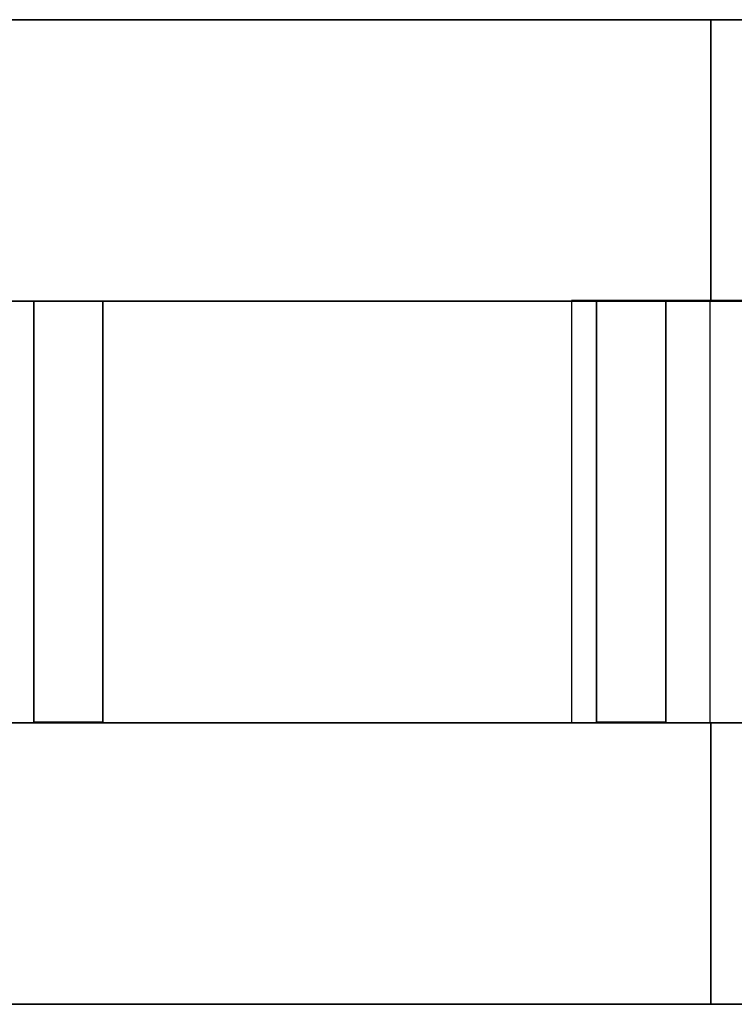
# Model space of a CAD drawing. Header units: millimetres. Extents: x -35 to 33166, y -35 to 31591.
# Tile 92 of 100: x 12205 to 12463, y 1653 to 2009. Entities that reach past the tile are written whole.
import ezdxf

# ---------------------------------------------------------------- set-up
doc = ezdxf.new("R2010")
doc.units = ezdxf.units.MM
doc.header["$LTSCALE"] = 25.4
doc.layers.get('0').update_dxf_attribs({"true_color": 0xffffff})
for name, color, linetype, true_color in [('end caps & lintels', 7, 'Continuous', 0xffa500), ('ICF - L1', 7, 'Continuous', 0xb4b464), ('ICF - L2', 7, 'Continuous', 0x64ff64)]:
    doc.layers.add(name, color=color, linetype=linetype, true_color=true_color)

# ---------------------------------------------------------------- blocks, each defined once
blk = doc.blocks.new('GF-WG17_LeftCap_6in_#1')
for p, q in [((0, 152.4), (0, 0)), ((50, 152.4), (0, 152.4)), ((50, 152.4, 457.2), (0, 152.4, 457.2)), ((0, 152.4, 457.2), (0, 0, 457.2)), ((0, 152.4), (0, 152.4, 457.2)), ((50, 0), (50, 152.4)), ((50, 0, 457.2), (50, 152.4, 457.2)), ((50, 152.4), (50, 152.4, 457.2)), ((0, 0), (50, 0)), ((0, 0, 457.2), (50, 0, 457.2)), ((0, 0), (0, 0, 457.2)), ((50, 0), (50, 0, 457.2))]:
    blk.add_line(p, q)
blk = doc.blocks.new('GF-WG17_LeftCap_6in_#2')
for p, q in [((0, 152.4), (0, 0)), ((50, 152.4), (0, 152.4)), ((50, 152.4, 457.2), (0, 152.4, 457.2)), ((0, 152.4, 457.2), (0, 0, 457.2)), ((0, 152.4), (0, 152.4, 457.2)), ((50, 0), (50, 152.4)), ((50, 0, 457.2), (50, 152.4, 457.2)), ((50, 152.4), (50, 152.4, 457.2)), ((0, 0), (50, 0)), ((0, 0, 457.2), (50, 0, 457.2)), ((0, 0), (0, 0, 457.2)), ((50, 0), (50, 0, 457.2))]:
    blk.add_line(p, q)
blk = doc.blocks.new('GF-WG17_LeftCap_6in_#3')
for p, q in [((0, 152.4), (0, 0)), ((50, 152.4), (0, 152.4)), ((50, 152.4, 457.2), (0, 152.4, 457.2)), ((0, 152.4, 457.2), (0, 0, 457.2)), ((0, 152.4), (0, 152.4, 457.2)), ((50, 0), (50, 152.4)), ((50, 0, 457.2), (50, 152.4, 457.2)), ((50, 152.4), (50, 152.4, 457.2)), ((0, 0), (50, 0)), ((0, 0, 457.2), (50, 0, 457.2)), ((0, 0), (0, 0, 457.2)), ((50, 0), (50, 0, 457.2))]:
    blk.add_line(p, q)
blk = doc.blocks.new('GF-WG17_LeftCap_6in_#4')
for p, q in [((0, 152.4), (0, 0)), ((50, 152.4), (0, 152.4)), ((50, 152.4, 457.2), (0, 152.4, 457.2)), ((0, 152.4, 457.2), (0, 0, 457.2)), ((0, 152.4), (0, 152.4, 457.2)), ((50, 0), (50, 152.4)), ((50, 0, 457.2), (50, 152.4, 457.2)), ((50, 152.4), (50, 152.4, 457.2)), ((0, 0), (50, 0)), ((0, 0, 457.2), (50, 0, 457.2)), ((0, 0), (0, 0, 457.2)), ((50, 0), (50, 0, 457.2))]:
    blk.add_line(p, q)
blk = doc.blocks.new('GF-WG17_LeftCap_6in_#5')
for p, q in [((0, 152.4), (0, 0)), ((50, 152.4), (0, 152.4)), ((50, 152.4, 271.2), (0, 152.4, 271.2)), ((0, 152.4, 271.2), (0, 0, 271.2)), ((0, 152.4), (0, 152.4, 271.2)), ((50, 0), (50, 152.4)), ((50, 0, 271.2), (50, 152.4, 271.2)), ((50, 152.4), (50, 152.4, 271.2)), ((0, 0), (50, 0)), ((0, 0, 271.2), (50, 0, 271.2)), ((0, 0), (0, 0, 271.2)), ((50, 0), (50, 0, 271.2))]:
    blk.add_line(p, q)
blk = doc.blocks.new('GF-WG17_HeadLintel_6in_#1')
for p, q in [((0, 152.4), (0, 0)), ((785, 152.4), (0, 152.4)), ((785, 152.4, 63), (0, 152.4, 63)), ((0, 152.4, 63), (0, 0, 63)), ((0, 152.4), (0, 152.4, 63)), ((0, 0), (785, 0)), ((0, 0, 63), (785, 0, 63)), ((0, 0), (0, 0, 63))]:
    blk.add_line(p, q)
blk = doc.blocks.new('GF-WG17_SillLintel_6in_#1')
for p, q in [((0, 152.4), (0, 0)), ((785, 152.4), (0, 152.4)), ((785, 152.4, 63), (0, 152.4, 63)), ((0, 152.4, 63), (0, 0, 63)), ((0, 152.4), (0, 152.4, 63)), ((0, 0), (785, 0)), ((0, 0, 63), (785, 0, 63)), ((0, 0), (0, 0, 63))]:
    blk.add_line(p, q)
blk = doc.blocks.new('FF-WF19_LeftCap_6in_#1')
for p, q in [((0, 152.4), (0, 0)), ((50, 152.4), (0, 152.4)), ((50, 152.4, 457.2), (0, 152.4, 457.2)), ((0, 152.4, 457.2), (0, 0, 457.2)), ((0, 152.4), (0, 152.4, 457.2)), ((50, 0), (50, 152.4)), ((50, 0, 457.2), (50, 152.4, 457.2)), ((50, 152.4), (50, 152.4, 457.2)), ((0, 0), (50, 0)), ((0, 0, 457.2), (50, 0, 457.2)), ((0, 0), (0, 0, 457.2)), ((50, 0), (50, 0, 457.2))]:
    blk.add_line(p, q)
blk = doc.blocks.new('FF-WF19_LeftCap_6in_#2')
for p, q in [((0, 152.4), (0, 0)), ((50, 152.4), (0, 152.4)), ((50, 152.4, 457.2), (0, 152.4, 457.2)), ((0, 152.4, 457.2), (0, 0, 457.2)), ((0, 152.4), (0, 152.4, 457.2)), ((50, 0), (50, 152.4)), ((50, 0, 457.2), (50, 152.4, 457.2)), ((50, 152.4), (50, 152.4, 457.2)), ((0, 0), (50, 0)), ((0, 0, 457.2), (50, 0, 457.2)), ((0, 0), (0, 0, 457.2)), ((50, 0), (50, 0, 457.2))]:
    blk.add_line(p, q)
blk = doc.blocks.new('FF-WF19_LeftCap_6in_#3')
for p, q in [((0, 152.4), (0, 0)), ((50, 152.4), (0, 152.4)), ((50, 152.4, 360.6), (0, 152.4, 360.6)), ((0, 152.4, 360.6), (0, 0, 360.6)), ((0, 152.4), (0, 152.4, 360.6)), ((50, 0), (50, 152.4)), ((50, 0, 360.6), (50, 152.4, 360.6)), ((50, 152.4), (50, 152.4, 360.6)), ((0, 0), (50, 0)), ((0, 0, 360.6), (50, 0, 360.6)), ((0, 0), (0, 0, 360.6)), ((50, 0), (50, 0, 360.6))]:
    blk.add_line(p, q)
blk = doc.blocks.new('FF-WF19_HeadLintel_6in_#1')
for p, q in [((0, 152.4), (0, 0)), ((785, 152.4), (0, 152.4)), ((785, 152.4, 63), (0, 152.4, 63)), ((0, 152.4, 63), (0, 0, 63)), ((0, 152.4), (0, 152.4, 63)), ((0, 0), (785, 0)), ((0, 0, 63), (785, 0, 63)), ((0, 0), (0, 0, 63))]:
    blk.add_line(p, q)
blk = doc.blocks.new('FF-WF19_SillLintel_6in_#1')
for p, q in [((0, 152.4), (0, 0)), ((785, 152.4), (0, 152.4)), ((785, 152.4, 63), (0, 152.4, 63)), ((0, 152.4, 63), (0, 0, 63)), ((0, 152.4), (0, 152.4, 63)), ((0, 0), (785, 0)), ((0, 0, 63), (785, 0, 63)), ((0, 0), (0, 0, 63))]:
    blk.add_line(p, q)
blk = doc.blocks.new('6XR35_90_C_Web')
for p, q in [((-76.07, -46.84, -12.5), (-76.07, 46.84, -12.5)), ((-76.07, 46.84, -12.5), (76.07, 46.84, -12.5)), ((76.07, 46.84, 12.5), (-76.07, 46.84, 12.5)), ((-76.07, 46.84, 12.5), (-76.07, -46.84, 12.5)), ((-76.07, 46.84, -12.5), (-76.07, 46.84, 12.5)), ((76.07, 46.84, -12.5), (76.07, -46.84, -12.5)), ((76.07, -46.84, 12.5), (76.07, 46.84, 12.5)), ((76.07, 46.84, 12.5), (76.07, 46.84, -12.5)), ((76.07, -46.84, -12.5), (-76.07, -46.84, -12.5)), ((-76.07, -46.84, 12.5), (76.07, -46.84, 12.5)), ((-76.07, -46.84, 12.5), (-76.07, -46.84, -12.5)), ((76.07, -46.84, -12.5), (76.07, -46.84, 12.5))]:
    blk.add_line(p, q)
blk = doc.blocks.new('Group428#1')
for p, q in [((-254, -254, 457.2), (-1092.2, -254, 457.2)), ((-254, -254), (-1092.2, -254)), ((-1092.2, -355.6, 457.2), (-355.6, -355.6, 457.2)), ((-1092.2, -355.6), (-355.6, -355.6))]:
    blk.add_line(p, q)
blk = doc.blocks.new('Group429#1')
for p, q in [((-1092.2, 0, 457.2), (0, 0, 457.2)), ((0, 0), (-1092.2, 0)), ((-227.79, -101.6, 457.2), (-1092.2, -101.6, 457.2)), ((-1092.2, -101.6), (-227.79, -101.6))]:
    blk.add_line(p, q)
blk = doc.blocks.new('6XR35_90_C')
for name in ['Group429#1', 'Group428#1']:
    blk.add_blockref(name, (0, 0))
at = {"extrusion": (1, -1.02405e-15, -1.15708e-14)}
for p in [(-177.67, 97.84, -990.6), (-177.67, 97.84, -787.4)]:
    blk.add_blockref('6XR35_90_C_Web', p, dxfattribs=at)
at = {"extrusion": (1, -1.02405e-15, 1.15708e-14)}
for p in [(-177.67, 358.96, -990.6), (-177.67, 358.96, -787.4)]:
    blk.add_blockref('6XR35_90_C_Web', p, dxfattribs=at)
blk = doc.blocks.new('Group8491')
for p, q in [((-1019.34, -355.6, 457.2), (-1019.34, -254, 457.2)), ((-1019.34, -254, 457.2), (-1019.34, -254, 0)), ((-1019.34, -254, 0), (-1019.34, -355.6, 0)), ((-1019.34, -254, 457.2), (-254, -254, 457.2)), ((-1019.34, -254, 0), (-254, -254, 0)), ((-1019.34, -355.6, 0), (-1019.34, -355.6, 457.2)), ((-1019.34, -355.6, 457.2), (-355.6, -355.6, 457.2)), ((-1019.34, -355.6, 0), (-355.6, -355.6, 0))]:
    blk.add_line(p, q)
blk = doc.blocks.new('Group8492')
for p, q in [((-1019.34, 0, 0), (-1019.34, -101.6, 0)), ((-1019.34, -101.6, 457.2), (-1019.34, 0, 457.2)), ((-1019.34, 0, 457.2), (-1019.34, 0, 0)), ((-1019.34, 0, 0), (0, 0, 0)), ((-1019.34, 0, 457.2), (0, 0, 457.2)), ((-1019.34, -101.6, 0), (-1019.34, -101.6, 457.2)), ((-1019.34, -101.6, 0), (-227.79, -101.6, 0)), ((-1019.34, -101.6, 457.2), (-227.79, -101.6, 457.2))]:
    blk.add_line(p, q)
blk = doc.blocks.new('6XR35_90_C_MSG#96')
for name in ['Group8492', 'Group8491']:
    blk.add_blockref(name, (0, 0))
at = {"extrusion": (1, -1.02405e-15, -1.15708e-14)}
blk.add_blockref('6XR35_90_C_Web', (-177.67, 97.84, -787.4), dxfattribs=at)
at = {"extrusion": (1, -1.02405e-15, 1.15708e-14)}
blk.add_blockref('6XR35_90_C_Web', (-177.67, 358.96, -787.4), dxfattribs=at)
blk = doc.blocks.new('Group#1503')
for p, q in [((-1019.34, -355.6, 457.2), (-1019.34, -254, 457.2)), ((-1019.34, -254, 457.2), (-1019.34, -254, 0)), ((-1019.34, -254, 0), (-1019.34, -355.6, 0)), ((-1019.34, -254, 457.2), (-254, -254, 457.2)), ((-1019.34, -254, 0), (-254, -254, 0)), ((-1019.34, -355.6, 0), (-1019.34, -355.6, 457.2)), ((-1019.34, -355.6, 457.2), (-355.6, -355.6, 457.2)), ((-1019.34, -355.6, 0), (-355.6, -355.6, 0))]:
    blk.add_line(p, q)
blk = doc.blocks.new('Group#1504')
for p, q in [((-1019.34, -101.6, 457.2), (-1019.34, 0, 457.2)), ((-1019.34, 0, 457.2), (-1019.34, 0, 0)), ((-1019.34, 0, 0), (-1019.34, -101.6, 0)), ((-1019.34, 0, 0), (0, 0, 0)), ((-1019.34, 0, 457.2), (0, 0, 457.2)), ((-1019.34, -101.6, 0), (-1019.34, -101.6, 457.2)), ((-1019.34, -101.6, 0), (-227.79, -101.6, 0)), ((-1019.34, -101.6, 457.2), (-227.79, -101.6, 457.2))]:
    blk.add_line(p, q)
blk = doc.blocks.new('6XR35_90_C_MSG#167')
for name in ['Group#1504', 'Group#1503']:
    blk.add_blockref(name, (0, 0))
at = {"extrusion": (1, -1.02405e-15, -1.15708e-14)}
blk.add_blockref('6XR35_90_C_Web', (-177.67, 97.84, -787.4), dxfattribs=at)
at = {"extrusion": (1, -1.02405e-15, 1.15708e-14)}
blk.add_blockref('6XR35_90_C_Web', (-177.67, 358.96, -787.4), dxfattribs=at)
blk = doc.blocks.new('Group#3556')
for p, q in [((-1092.2, -254, 181.8), (-1019.34, -254, 181.8)), ((-1092.2, -254, 457.2), (-254, -254, 457.2)), ((-1019.34, -355.6, 181.8), (-1019.34, -254, 181.8)), ((-1019.34, -254, 181.8), (-1019.34, -254, 0)), ((-1019.34, -254, 0), (-1019.34, -355.6, 0)), ((-1019.34, -254, 0), (-254, -254, 0)), ((-1019.34, -355.6, 181.8), (-1092.2, -355.6, 181.8)), ((-355.6, -355.6, 457.2), (-1092.2, -355.6, 457.2)), ((-1019.34, -355.6, 0), (-1019.34, -355.6, 181.8)), ((-1019.34, -355.6, 0), (-355.6, -355.6, 0))]:
    blk.add_line(p, q)
blk = doc.blocks.new('Group#3557')
for p, q in [((-1092.2, 0, 181.8), (-1019.34, 0, 181.8)), ((-1092.2, 0, 457.2), (0, 0, 457.2)), ((-1019.34, -101.6, 181.8), (-1019.34, 0, 181.8)), ((-1019.34, 0, 181.8), (-1019.34, 0, 0)), ((-1019.34, 0, 0), (-1019.34, -101.6, 0)), ((-1019.34, 0, 0), (0, 0, 0)), ((-1019.34, -101.6, 181.8), (-1092.2, -101.6, 181.8)), ((-227.79, -101.6, 457.2), (-1092.2, -101.6, 457.2)), ((-1019.34, -101.6, 0), (-1019.34, -101.6, 181.8)), ((-1019.34, -101.6, 0), (-227.79, -101.6, 0))]:
    blk.add_line(p, q)
blk = doc.blocks.new('6XR35_90_C_MSG#236')
for name in ['Group#3557', 'Group#3556']:
    blk.add_blockref(name, (0, 0))
at = {"extrusion": (1, -1.02405e-15, 1.15708e-14)}
for p in [(-177.67, 358.96, -990.6), (-177.67, 358.96, -787.4)]:
    blk.add_blockref('6XR35_90_C_Web', p, dxfattribs=at)
at = {"extrusion": (1, -1.02405e-15, -1.15708e-14)}
blk.add_blockref('6XR35_90_C_Web', (-177.67, 97.84, -787.4), dxfattribs=at)
blk = doc.blocks.new('Group4473')
for p, q in [((-101.6, 681.975, 457.2), (-101.6, 0, 457.2)), ((-101.6, 681.975), (-101.6, 0)), ((0, 0), (0, 681.975)), ((0, 681.975, 457.2), (0, 0, 457.2))]:
    blk.add_line(p, q)
blk = doc.blocks.new('Group4474')
for p, q in [((-355.6, 0, 457.2), (-355.6, 681.975, 457.2)), ((-355.6, 681.975), (-355.6, 0)), ((-254, 0, 457.2), (-254, 681.975, 457.2)), ((-254, 0), (-254, 681.975))]:
    blk.add_line(p, q)
blk = doc.blocks.new('Group4477')
for p, q in [((-101.6, 317.3, 51), (-253.75, 317.3, 51)), ((-253.75, 317.3, 51), (-253.75, 317.3, 144.68)), ((-253.75, 317.3, 144.68), (-101.6, 317.3, 144.68)), ((-253.75, 292.3, 51), (-253.75, 317.3, 51)), ((-253.75, 317.3, 144.68), (-253.75, 292.3, 144.68)), ((-101.6, 317.3, 144.68), (-101.6, 317.3, 51)), ((-101.6, 317.3, 51), (-101.6, 292.3, 51)), ((-101.6, 292.3, 144.68), (-101.6, 317.3, 144.68)), ((-101.6, 292.3, 144.68), (-253.75, 292.3, 144.68)), ((-253.75, 292.3, 144.68), (-253.75, 292.3, 51)), ((-253.75, 292.3, 51), (-101.6, 292.3, 51)), ((-101.6, 292.3, 51), (-101.6, 292.3, 144.68))]:
    blk.add_line(p, q)
blk = doc.blocks.new('Group4478')
for p, q in [((-101.6, 317.3, 312.12), (-253.75, 317.3, 312.12)), ((-253.75, 317.3, 312.12), (-253.75, 317.3, 405.8)), ((-253.75, 317.3, 405.8), (-101.6, 317.3, 405.8)), ((-253.75, 292.3, 312.12), (-253.75, 317.3, 312.12)), ((-253.75, 317.3, 405.8), (-253.75, 292.3, 405.8)), ((-101.6, 317.3, 405.8), (-101.6, 317.3, 312.12)), ((-101.6, 317.3, 312.12), (-101.6, 292.3, 312.12)), ((-101.6, 292.3, 405.8), (-101.6, 317.3, 405.8)), ((-101.6, 292.3, 405.8), (-253.75, 292.3, 405.8)), ((-253.75, 292.3, 405.8), (-253.75, 292.3, 312.12)), ((-253.75, 292.3, 312.12), (-101.6, 292.3, 312.12)), ((-101.6, 292.3, 312.12), (-101.6, 292.3, 405.8))]:
    blk.add_line(p, q)
blk = doc.blocks.new('Group4479')
for p, q in [((-101.6, 114.1, 51), (-253.75, 114.1, 51)), ((-253.75, 114.1, 51), (-253.75, 114.1, 144.68)), ((-253.75, 114.1, 144.68), (-101.6, 114.1, 144.68)), ((-253.75, 89.1, 51), (-253.75, 114.1, 51)), ((-253.75, 114.1, 144.68), (-253.75, 89.1, 144.68)), ((-101.6, 114.1, 144.68), (-101.6, 114.1, 51)), ((-101.6, 114.1, 51), (-101.6, 89.1, 51)), ((-101.6, 89.1, 144.68), (-101.6, 114.1, 144.68)), ((-101.6, 89.1, 144.68), (-253.75, 89.1, 144.68)), ((-253.75, 89.1, 144.68), (-253.75, 89.1, 51)), ((-253.75, 89.1, 51), (-101.6, 89.1, 51)), ((-101.6, 89.1, 51), (-101.6, 89.1, 144.68))]:
    blk.add_line(p, q)
blk = doc.blocks.new('Group4480')
for p, q in [((-101.6, 114.1, 312.12), (-253.75, 114.1, 312.12)), ((-253.75, 114.1, 312.12), (-253.75, 114.1, 405.8)), ((-253.75, 114.1, 405.8), (-101.6, 114.1, 405.8)), ((-253.75, 89.1, 312.12), (-253.75, 114.1, 312.12)), ((-253.75, 114.1, 405.8), (-253.75, 89.1, 405.8)), ((-101.6, 114.1, 405.8), (-101.6, 114.1, 312.12)), ((-101.6, 114.1, 312.12), (-101.6, 89.1, 312.12)), ((-101.6, 89.1, 405.8), (-101.6, 114.1, 405.8)), ((-101.6, 89.1, 405.8), (-253.75, 89.1, 405.8)), ((-253.75, 89.1, 405.8), (-253.75, 89.1, 312.12)), ((-253.75, 89.1, 312.12), (-101.6, 89.1, 312.12)), ((-101.6, 89.1, 312.12), (-101.6, 89.1, 405.8))]:
    blk.add_line(p, q)
blk = doc.blocks.new('6XR35_96_S_CUT_26_875')
for name in ['Group4474', 'Group4473', 'Group4477', 'Group4478', 'Group4479', 'Group4480']:
    blk.add_blockref(name, (0, 0))
blk = doc.blocks.new('Group8266')
for p, q in [((-101.6, 681.98, 367.8), (-101.6, 333.54, 367.8)), ((-101.6, 681.98, 0), (-101.6, 0, 0)), ((0, 333.54, 367.8), (0, 681.98, 367.8)), ((0, 0, 0), (0, 681.98, 0)), ((-101.6, 333.54, 457.2), (0, 333.54, 457.2)), ((0, 333.54, 367.8), (-101.6, 333.54, 367.8)), ((-101.6, 333.54, 367.8), (-101.6, 333.54, 457.2)), ((-101.6, 0, 457.2), (-101.6, 333.54, 457.2)), ((0, 333.54, 457.2), (0, 333.54, 367.8)), ((0, 0, 457.2), (0, 333.54, 457.2))]:
    blk.add_line(p, q)
blk = doc.blocks.new('Group8267')
for p, q in [((-355.6, 681.98, 367.8), (-355.6, 333.54, 367.8)), ((-355.6, 681.98, 0), (-355.6, 0, 0)), ((-254, 333.54, 367.8), (-254, 681.98, 367.8)), ((-254, 0, 0), (-254, 681.98, 0)), ((-355.6, 333.54, 457.2), (-254, 333.54, 457.2)), ((-254, 333.54, 367.8), (-355.6, 333.54, 367.8)), ((-355.6, 333.54, 367.8), (-355.6, 333.54, 457.2)), ((-355.6, 0, 457.2), (-355.6, 333.54, 457.2)), ((-254, 333.54, 457.2), (-254, 333.54, 367.8)), ((-254, 0, 457.2), (-254, 333.54, 457.2))]:
    blk.add_line(p, q)
blk = doc.blocks.new('Group8269')
for p, q in [((-101.6, 317.3, 51), (-253.75, 317.3, 51)), ((-253.75, 317.3, 51), (-253.75, 317.3, 144.68)), ((-253.75, 317.3, 144.68), (-101.6, 317.3, 144.68)), ((-253.75, 292.3, 51), (-253.75, 317.3, 51)), ((-253.75, 317.3, 144.68), (-253.75, 292.3, 144.68)), ((-101.6, 317.3, 144.68), (-101.6, 317.3, 51)), ((-101.6, 317.3, 51), (-101.6, 292.3, 51)), ((-101.6, 292.3, 144.68), (-101.6, 317.3, 144.68)), ((-101.6, 292.3, 144.68), (-253.75, 292.3, 144.68)), ((-253.75, 292.3, 144.68), (-253.75, 292.3, 51)), ((-253.75, 292.3, 51), (-101.6, 292.3, 51)), ((-101.6, 292.3, 51), (-101.6, 292.3, 144.68))]:
    blk.add_line(p, q)
blk = doc.blocks.new('Group8271')
for p, q in [((-101.6, 114.1, 51), (-253.75, 114.1, 51)), ((-253.75, 114.1, 51), (-253.75, 114.1, 144.68)), ((-253.75, 114.1, 144.68), (-101.6, 114.1, 144.68)), ((-253.75, 89.1, 51), (-253.75, 114.1, 51)), ((-253.75, 114.1, 144.68), (-253.75, 89.1, 144.68)), ((-101.6, 114.1, 144.68), (-101.6, 114.1, 51)), ((-101.6, 114.1, 51), (-101.6, 89.1, 51)), ((-101.6, 89.1, 144.68), (-101.6, 114.1, 144.68)), ((-101.6, 89.1, 144.68), (-253.75, 89.1, 144.68)), ((-253.75, 89.1, 144.68), (-253.75, 89.1, 51)), ((-253.75, 89.1, 51), (-101.6, 89.1, 51)), ((-101.6, 89.1, 51), (-101.6, 89.1, 144.68))]:
    blk.add_line(p, q)
blk = doc.blocks.new('Group8272')
for p, q in [((-101.6, 114.1, 312.12), (-253.75, 114.1, 312.12)), ((-253.75, 114.1, 312.12), (-253.75, 114.1, 405.8)), ((-253.75, 114.1, 405.8), (-101.6, 114.1, 405.8)), ((-253.75, 89.1, 312.12), (-253.75, 114.1, 312.12)), ((-253.75, 114.1, 405.8), (-253.75, 89.1, 405.8)), ((-101.6, 114.1, 405.8), (-101.6, 114.1, 312.12)), ((-101.6, 114.1, 312.12), (-101.6, 89.1, 312.12)), ((-101.6, 89.1, 405.8), (-101.6, 114.1, 405.8)), ((-101.6, 89.1, 405.8), (-253.75, 89.1, 405.8)), ((-253.75, 89.1, 405.8), (-253.75, 89.1, 312.12)), ((-253.75, 89.1, 312.12), (-101.6, 89.1, 312.12)), ((-101.6, 89.1, 312.12), (-101.6, 89.1, 405.8))]:
    blk.add_line(p, q)
blk = doc.blocks.new('6XR35_96_S_CUT_26_875_MSG')
for name in ['Group8267', 'Group8266', 'Group8269', 'Group8271', 'Group8272']:
    blk.add_blockref(name, (0, 0))
blk = doc.blocks.new('Group8749')
for p, q in [((-101.6, 333.54, 0), (-101.6, 333.54, 457.2)), ((-101.6, 333.54, 457.2), (0, 333.54, 457.2)), ((0, 333.54, 0), (-101.6, 333.54, 0)), ((-101.6, 0, 0), (-101.6, 333.54, 0)), ((-101.6, 0, 457.2), (-101.6, 333.54, 457.2)), ((0, 333.54, 457.2), (0, 333.54, 0)), ((0, 0, 0), (0, 333.54, 0)), ((0, 0, 457.2), (0, 333.54, 457.2)), ((-101.6, 0, 0), (0, 0, 0)), ((0, 0, 457.2), (-101.6, 0, 457.2)), ((-101.6, 0, 457.2), (-101.6, 0, 0)), ((0, 0, 457.2), (0, 0, 0))]:
    blk.add_line(p, q)
blk = doc.blocks.new('Group8750')
for p, q in [((-355.6, 333.54, 0), (-355.6, 333.54, 457.2)), ((-355.6, 333.54, 457.2), (-254, 333.54, 457.2)), ((-254, 333.54, 0), (-355.6, 333.54, 0)), ((-355.6, 0, 0), (-355.6, 333.54, 0)), ((-355.6, 0, 457.2), (-355.6, 333.54, 457.2)), ((-254, 333.54, 457.2), (-254, 333.54, 0)), ((-254, 0, 0), (-254, 333.54, 0)), ((-254, 0, 457.2), (-254, 333.54, 457.2)), ((-355.6, 0, 0), (-254, 0, 0)), ((-254, 0, 457.2), (-355.6, 0, 457.2)), ((-355.6, 0, 457.2), (-355.6, 0, 0)), ((-254, 0, 457.2), (-254, 0, 0))]:
    blk.add_line(p, q)
blk = doc.blocks.new('Group8753')
for p, q in [((-101.6, 114.1, 51), (-253.75, 114.1, 51)), ((-253.75, 114.1, 51), (-253.75, 114.1, 144.68)), ((-253.75, 114.1, 144.68), (-101.6, 114.1, 144.68)), ((-253.75, 89.1, 51), (-253.75, 114.1, 51)), ((-253.75, 114.1, 144.68), (-253.75, 89.1, 144.68)), ((-101.6, 114.1, 144.68), (-101.6, 114.1, 51)), ((-101.6, 114.1, 51), (-101.6, 89.1, 51)), ((-101.6, 89.1, 144.68), (-101.6, 114.1, 144.68)), ((-101.6, 89.1, 144.68), (-253.75, 89.1, 144.68)), ((-253.75, 89.1, 144.68), (-253.75, 89.1, 51)), ((-253.75, 89.1, 51), (-101.6, 89.1, 51)), ((-101.6, 89.1, 51), (-101.6, 89.1, 144.68))]:
    blk.add_line(p, q)
blk = doc.blocks.new('Group8754')
for p, q in [((-101.6, 114.1, 312.12), (-253.75, 114.1, 312.12)), ((-253.75, 114.1, 312.12), (-253.75, 114.1, 405.8)), ((-253.75, 114.1, 405.8), (-101.6, 114.1, 405.8)), ((-253.75, 89.1, 312.12), (-253.75, 114.1, 312.12)), ((-253.75, 114.1, 405.8), (-253.75, 89.1, 405.8)), ((-101.6, 114.1, 405.8), (-101.6, 114.1, 312.12)), ((-101.6, 114.1, 312.12), (-101.6, 89.1, 312.12)), ((-101.6, 89.1, 405.8), (-101.6, 114.1, 405.8)), ((-101.6, 89.1, 405.8), (-253.75, 89.1, 405.8)), ((-253.75, 89.1, 405.8), (-253.75, 89.1, 312.12)), ((-253.75, 89.1, 312.12), (-101.6, 89.1, 312.12)), ((-101.6, 89.1, 312.12), (-101.6, 89.1, 405.8))]:
    blk.add_line(p, q)
blk = doc.blocks.new('6XR35_96_S_CUT_26_875_MSG#2')
for name in ['Group8750', 'Group8749', 'Group8753', 'Group8754']:
    blk.add_blockref(name, (0, 0))
blk = doc.blocks.new('Group9387')
for p, q in [((-101.6, 333.54, 0), (-101.6, 333.54, 457.2)), ((-101.6, 333.54, 457.2), (0, 333.54, 457.2)), ((0, 333.54, 0), (-101.6, 333.54, 0)), ((-101.6, 0, 0), (-101.6, 333.54, 0)), ((-101.6, 0, 457.2), (-101.6, 333.54, 457.2)), ((0, 333.54, 457.2), (0, 333.54, 0)), ((0, 0, 0), (0, 333.54, 0)), ((0, 0, 457.2), (0, 333.54, 457.2)), ((-101.6, 0, 0), (0, 0, 0)), ((0, 0, 457.2), (-101.6, 0, 457.2)), ((-101.6, 0, 457.2), (-101.6, 0, 0)), ((0, 0, 457.2), (0, 0, 0))]:
    blk.add_line(p, q)
blk = doc.blocks.new('Group#3451')
for p, q in [((-355.6, 333.54, 0), (-355.6, 333.54, 457.2)), ((-355.6, 333.54, 457.2), (-254, 333.54, 457.2)), ((-254, 333.54, 0), (-355.6, 333.54, 0)), ((-355.6, 0, 0), (-355.6, 333.54, 0)), ((-355.6, 0, 457.2), (-355.6, 333.54, 457.2)), ((-254, 333.54, 457.2), (-254, 333.54, 0)), ((-254, 0, 0), (-254, 333.54, 0)), ((-254, 0, 457.2), (-254, 333.54, 457.2)), ((-355.6, 0, 0), (-254, 0, 0)), ((-254, 0, 457.2), (-355.6, 0, 457.2)), ((-355.6, 0, 457.2), (-355.6, 0, 0)), ((-254, 0, 457.2), (-254, 0, 0))]:
    blk.add_line(p, q)
blk = doc.blocks.new('Group#3453')
for p, q in [((-101.6, 114.1, 51), (-253.75, 114.1, 51)), ((-253.75, 114.1, 51), (-253.75, 114.1, 144.68)), ((-253.75, 114.1, 144.68), (-101.6, 114.1, 144.68)), ((-253.75, 89.1, 51), (-253.75, 114.1, 51)), ((-253.75, 114.1, 144.68), (-253.75, 89.1, 144.68)), ((-101.6, 114.1, 144.68), (-101.6, 114.1, 51)), ((-101.6, 114.1, 51), (-101.6, 89.1, 51)), ((-101.6, 89.1, 144.68), (-101.6, 114.1, 144.68)), ((-101.6, 89.1, 144.68), (-253.75, 89.1, 144.68)), ((-253.75, 89.1, 144.68), (-253.75, 89.1, 51)), ((-253.75, 89.1, 51), (-101.6, 89.1, 51)), ((-101.6, 89.1, 51), (-101.6, 89.1, 144.68))]:
    blk.add_line(p, q)
blk = doc.blocks.new('Group#3454')
for p, q in [((-101.6, 114.1, 312.12), (-253.75, 114.1, 312.12)), ((-253.75, 114.1, 312.12), (-253.75, 114.1, 405.8)), ((-253.75, 114.1, 405.8), (-101.6, 114.1, 405.8)), ((-253.75, 89.1, 312.12), (-253.75, 114.1, 312.12)), ((-253.75, 114.1, 405.8), (-253.75, 89.1, 405.8)), ((-101.6, 114.1, 405.8), (-101.6, 114.1, 312.12)), ((-101.6, 114.1, 312.12), (-101.6, 89.1, 312.12)), ((-101.6, 89.1, 405.8), (-101.6, 114.1, 405.8)), ((-101.6, 89.1, 405.8), (-253.75, 89.1, 405.8)), ((-253.75, 89.1, 405.8), (-253.75, 89.1, 312.12)), ((-253.75, 89.1, 312.12), (-101.6, 89.1, 312.12)), ((-101.6, 89.1, 312.12), (-101.6, 89.1, 405.8))]:
    blk.add_line(p, q)
blk = doc.blocks.new('6XR35_96_S_CUT_26_875_MSG#4')
for name in ['Group#3451', 'Group9387', 'Group#3453', 'Group#3454']:
    blk.add_blockref(name, (0, 0))
blk = doc.blocks.new('Group3573')
at = {"layer": 'ICF - L1', "extrusion": (0, 0, -1), "zscale": -1}
for name, p, rotation in [('6XR35_90_C', (-11434.91, 2008.52, 100), 360), ('6XR35_90_C_MSG#96', (-11434.91, 2008.52, -814.4), 360), ('6XR35_90_C_MSG#167', (-11434.91, 2008.52, -1728.8), 360), ('6XR35_90_C_MSG#236', (-11434.91, 2008.52, -2643.2), 360), ('6XR35_96_S_CUT_26_875', (-12120.71, 2008.52, -3100.4), 90), ('6XR35_96_S_CUT_26_875_MSG', (-12120.71, 2008.52, -357.2), 90), ('6XR35_96_S_CUT_26_875_MSG#2', (-12120.71, 2008.52, -1271.6), 90), ('6XR35_96_S_CUT_26_875_MSG#4', (-12120.71, 2008.52, -2186), 90)]:
    blk.add_blockref(name, p, dxfattribs=dict(at, rotation=rotation))
blk = doc.blocks.new('Group9556')
for p, q in [((-101.6, 681.98, 235.2), (-101.6, 333.54, 235.2)), ((-101.6, 681.98, 0), (-101.6, 0, 0)), ((0, 333.54, 235.2), (0, 681.98, 235.2)), ((0, 0, 0), (0, 681.98, 0)), ((-101.6, 333.54, 457.2), (0, 333.54, 457.2)), ((-101.6, 333.54, 235.2), (0, 333.54, 235.2)), ((-101.6, 333.54, 235.2), (-101.6, 333.54, 457.2)), ((-101.6, 0, 457.2), (-101.6, 333.54, 457.2)), ((0, 333.54, 457.2), (0, 333.54, 235.2)), ((0, 0, 457.2), (0, 333.54, 457.2))]:
    blk.add_line(p, q)
blk = doc.blocks.new('Group#4411')
for p, q in [((-355.6, 681.98, 235.2), (-355.6, 333.54, 235.2)), ((-355.6, 681.98, 0), (-355.6, 0, 0)), ((-254, 333.54, 235.2), (-254, 681.98, 235.2)), ((-254, 0, 0), (-254, 681.98, 0)), ((-355.6, 333.54, 457.2), (-254, 333.54, 457.2)), ((-254, 333.54, 235.2), (-355.6, 333.54, 235.2)), ((-355.6, 333.54, 235.2), (-355.6, 333.54, 457.2)), ((-355.6, 0, 457.2), (-355.6, 333.54, 457.2)), ((-254, 333.54, 457.2), (-254, 333.54, 235.2)), ((-254, 0, 457.2), (-254, 333.54, 457.2))]:
    blk.add_line(p, q)
blk = doc.blocks.new('Group9559')
for p, q in [((-101.6, 317.3, 51), (-253.75, 317.3, 51)), ((-253.75, 317.3, 51), (-253.75, 317.3, 144.68)), ((-253.75, 317.3, 144.68), (-101.6, 317.3, 144.68)), ((-253.75, 292.3, 51), (-253.75, 317.3, 51)), ((-253.75, 317.3, 144.68), (-253.75, 292.3, 144.68)), ((-101.6, 317.3, 144.68), (-101.6, 317.3, 51)), ((-101.6, 317.3, 51), (-101.6, 292.3, 51)), ((-101.6, 292.3, 144.68), (-101.6, 317.3, 144.68)), ((-101.6, 292.3, 144.68), (-253.75, 292.3, 144.68)), ((-253.75, 292.3, 144.68), (-253.75, 292.3, 51)), ((-253.75, 292.3, 51), (-101.6, 292.3, 51)), ((-101.6, 292.3, 51), (-101.6, 292.3, 144.68))]:
    blk.add_line(p, q)
blk = doc.blocks.new('Group#4419')
for p, q in [((-101.6, 114.1, 51), (-253.75, 114.1, 51)), ((-253.75, 114.1, 51), (-253.75, 114.1, 144.68)), ((-253.75, 114.1, 144.68), (-101.6, 114.1, 144.68)), ((-253.75, 89.1, 51), (-253.75, 114.1, 51)), ((-253.75, 114.1, 144.68), (-253.75, 89.1, 144.68)), ((-101.6, 114.1, 144.68), (-101.6, 114.1, 51)), ((-101.6, 114.1, 51), (-101.6, 89.1, 51)), ((-101.6, 89.1, 144.68), (-101.6, 114.1, 144.68)), ((-101.6, 89.1, 144.68), (-253.75, 89.1, 144.68)), ((-253.75, 89.1, 144.68), (-253.75, 89.1, 51)), ((-253.75, 89.1, 51), (-101.6, 89.1, 51)), ((-101.6, 89.1, 51), (-101.6, 89.1, 144.68))]:
    blk.add_line(p, q)
blk = doc.blocks.new('Group9562')
for p, q in [((-101.6, 114.1, 312.12), (-253.75, 114.1, 312.12)), ((-253.75, 114.1, 312.12), (-253.75, 114.1, 405.8)), ((-253.75, 114.1, 405.8), (-101.6, 114.1, 405.8)), ((-253.75, 89.1, 312.12), (-253.75, 114.1, 312.12)), ((-253.75, 114.1, 405.8), (-253.75, 89.1, 405.8)), ((-101.6, 114.1, 405.8), (-101.6, 114.1, 312.12)), ((-101.6, 114.1, 312.12), (-101.6, 89.1, 312.12)), ((-101.6, 89.1, 405.8), (-101.6, 114.1, 405.8)), ((-101.6, 89.1, 405.8), (-253.75, 89.1, 405.8)), ((-253.75, 89.1, 405.8), (-253.75, 89.1, 312.12)), ((-253.75, 89.1, 312.12), (-101.6, 89.1, 312.12)), ((-101.6, 89.1, 312.12), (-101.6, 89.1, 405.8))]:
    blk.add_line(p, q)
blk = doc.blocks.new('6XR35_96_S#1_CUT_26_875_MSG')
for name in ['Group#4411', 'Group9556', 'Group9559', 'Group#4419', 'Group9562']:
    blk.add_blockref(name, (0, 0))
blk = doc.blocks.new('Group9921')
for p, q in [((-101.6, 333.54, 0), (-101.6, 333.54, 457.2)), ((-101.6, 333.54, 457.2), (0, 333.54, 457.2)), ((0, 333.54, 0), (-101.6, 333.54, 0)), ((-101.6, 0, 0), (-101.6, 333.54, 0)), ((-101.6, 0, 457.2), (-101.6, 333.54, 457.2)), ((0, 333.54, 457.2), (0, 333.54, 0)), ((0, 0, 0), (0, 333.54, 0)), ((0, 0, 457.2), (0, 333.54, 457.2)), ((-101.6, 0, 0), (0, 0, 0)), ((0, 0, 457.2), (-101.6, 0, 457.2)), ((-101.6, 0, 457.2), (-101.6, 0, 0)), ((0, 0, 457.2), (0, 0, 0))]:
    blk.add_line(p, q)
blk = doc.blocks.new('Group9922')
for p, q in [((-355.6, 333.54, 0), (-355.6, 333.54, 457.2)), ((-355.6, 333.54, 457.2), (-254, 333.54, 457.2)), ((-254, 333.54, 0), (-355.6, 333.54, 0)), ((-355.6, 0, 0), (-355.6, 333.54, 0)), ((-355.6, 0, 457.2), (-355.6, 333.54, 457.2)), ((-254, 333.54, 457.2), (-254, 333.54, 0)), ((-254, 0, 0), (-254, 333.54, 0)), ((-254, 0, 457.2), (-254, 333.54, 457.2)), ((-355.6, 0, 0), (-254, 0, 0)), ((-254, 0, 457.2), (-355.6, 0, 457.2)), ((-355.6, 0, 457.2), (-355.6, 0, 0)), ((-254, 0, 457.2), (-254, 0, 0))]:
    blk.add_line(p, q)
blk = doc.blocks.new('Group#4809')
for p, q in [((-101.6, 114.1, 51), (-253.75, 114.1, 51)), ((-253.75, 114.1, 51), (-253.75, 114.1, 144.68)), ((-253.75, 114.1, 144.68), (-101.6, 114.1, 144.68)), ((-253.75, 89.1, 51), (-253.75, 114.1, 51)), ((-253.75, 114.1, 144.68), (-253.75, 89.1, 144.68)), ((-101.6, 114.1, 144.68), (-101.6, 114.1, 51)), ((-101.6, 114.1, 51), (-101.6, 89.1, 51)), ((-101.6, 89.1, 144.68), (-101.6, 114.1, 144.68)), ((-101.6, 89.1, 144.68), (-253.75, 89.1, 144.68)), ((-253.75, 89.1, 144.68), (-253.75, 89.1, 51)), ((-253.75, 89.1, 51), (-101.6, 89.1, 51)), ((-101.6, 89.1, 51), (-101.6, 89.1, 144.68))]:
    blk.add_line(p, q)
blk = doc.blocks.new('Group9926')
for p, q in [((-101.6, 114.1, 312.12), (-253.75, 114.1, 312.12)), ((-253.75, 114.1, 312.12), (-253.75, 114.1, 405.8)), ((-253.75, 114.1, 405.8), (-101.6, 114.1, 405.8)), ((-253.75, 89.1, 312.12), (-253.75, 114.1, 312.12)), ((-253.75, 114.1, 405.8), (-253.75, 89.1, 405.8)), ((-101.6, 114.1, 405.8), (-101.6, 114.1, 312.12)), ((-101.6, 114.1, 312.12), (-101.6, 89.1, 312.12)), ((-101.6, 89.1, 405.8), (-101.6, 114.1, 405.8)), ((-101.6, 89.1, 405.8), (-253.75, 89.1, 405.8)), ((-253.75, 89.1, 405.8), (-253.75, 89.1, 312.12)), ((-253.75, 89.1, 312.12), (-101.6, 89.1, 312.12)), ((-101.6, 89.1, 312.12), (-101.6, 89.1, 405.8))]:
    blk.add_line(p, q)
blk = doc.blocks.new('6XR35_96_S#1_CUT_26_875_MSG#2')
for name in ['Group9922', 'Group9921', 'Group#4809', 'Group9926']:
    blk.add_blockref(name, (0, 0))
blk = doc.blocks.new('Group#4780')
for p, q in [((-1019.34, -355.6, 457.2), (-1019.34, -254, 457.2)), ((-1019.34, -254, 457.2), (-1019.34, -254, 0)), ((-1019.34, -254, 0), (-1019.34, -355.6, 0)), ((-1019.34, -254, 457.2), (-254, -254, 457.2)), ((-1019.34, -254, 0), (-254, -254, 0)), ((-1019.34, -355.6, 0), (-1019.34, -355.6, 457.2)), ((-1019.34, -355.6, 457.2), (-355.6, -355.6, 457.2)), ((-1019.34, -355.6, 0), (-355.6, -355.6, 0))]:
    blk.add_line(p, q)
blk = doc.blocks.new('Group#4781')
for p, q in [((-1019.34, -101.6, 457.2), (-1019.34, 0, 457.2)), ((-1019.34, 0, 457.2), (-1019.34, 0, 0)), ((-1019.34, 0, 0), (-1019.34, -101.6, 0)), ((-1019.34, 0, 0), (0, 0, 0)), ((-1019.34, 0, 457.2), (0, 0, 457.2)), ((-1019.34, -101.6, 0), (-1019.34, -101.6, 457.2)), ((-1019.34, -101.6, 0), (-227.79, -101.6, 0)), ((-1019.34, -101.6, 457.2), (-227.79, -101.6, 457.2))]:
    blk.add_line(p, q)
blk = doc.blocks.new('6XR35_90_C#3_MSG#45')
for name in ['Group#4781', 'Group#4780']:
    blk.add_blockref(name, (0, 0))
at = {"extrusion": (1, -1.02405e-15, -1.15708e-14)}
blk.add_blockref('6XR35_90_C_Web', (-177.67, 97.84, -787.4), dxfattribs=at)
at = {"extrusion": (1, -1.02405e-15, 1.15708e-14)}
blk.add_blockref('6XR35_90_C_Web', (-177.67, 358.96, -787.4), dxfattribs=at)
blk = doc.blocks.new('Group428')
for p, q in [((-254, -254, 457.2), (-1092.2, -254, 457.2)), ((-254, -254), (-1092.2, -254)), ((-1092.2, -355.6, 457.2), (-355.6, -355.6, 457.2)), ((-1092.2, -355.6), (-355.6, -355.6))]:
    blk.add_line(p, q)
blk = doc.blocks.new('6XR35_90_C#3')
for name in ['Group429#1', 'Group428']:
    blk.add_blockref(name, (0, 0))
at = {"extrusion": (1, -1.02405e-15, -1.15708e-14)}
for p in [(-177.67, 97.84, -990.6), (-177.67, 97.84, -787.4)]:
    blk.add_blockref('6XR35_90_C_Web', p, dxfattribs=at)
at = {"extrusion": (1, -1.02405e-15, 1.15708e-14)}
for p in [(-177.67, 358.96, -990.6), (-177.67, 358.96, -787.4)]:
    blk.add_blockref('6XR35_90_C_Web', p, dxfattribs=at)
blk = doc.blocks.new('Group10005')
for p, q in [((-1092.2, -254, 138.6), (-1019.34, -254, 138.6)), ((-1092.2, -254, 457.2), (-254, -254, 457.2)), ((-1019.34, -355.6, 138.6), (-1019.34, -254, 138.6)), ((-1019.34, -254, 138.6), (-1019.34, -254, 0)), ((-1019.34, -254, 0), (-1019.34, -355.6, 0)), ((-1019.34, -254, 0), (-254, -254, 0)), ((-1019.34, -355.6, 138.6), (-1092.2, -355.6, 138.6)), ((-355.6, -355.6, 457.2), (-1092.2, -355.6, 457.2)), ((-1019.34, -355.6, 0), (-1019.34, -355.6, 138.6)), ((-1019.34, -355.6, 0), (-355.6, -355.6, 0))]:
    blk.add_line(p, q)
blk = doc.blocks.new('Group10006')
for p, q in [((-1092.2, 0, 138.6), (-1019.34, 0, 138.6)), ((-1092.2, 0, 457.2), (0, 0, 457.2)), ((-1019.34, 0, 0), (-1019.34, -101.6, 0)), ((-1019.34, -101.6, 138.6), (-1019.34, 0, 138.6)), ((-1019.34, 0, 138.6), (-1019.34, 0, 0)), ((-1019.34, 0, 0), (0, 0, 0)), ((-1019.34, -101.6, 138.6), (-1092.2, -101.6, 138.6)), ((-227.79, -101.6, 457.2), (-1092.2, -101.6, 457.2)), ((-1019.34, -101.6, 0), (-1019.34, -101.6, 138.6)), ((-1019.34, -101.6, 0), (-227.79, -101.6, 0))]:
    blk.add_line(p, q)
blk = doc.blocks.new('6XR35_90_C#3_MSG#66')
for name in ['Group10006', 'Group10005']:
    blk.add_blockref(name, (0, 0))
at = {"extrusion": (1, -1.02405e-15, 1.15708e-14)}
for p in [(-177.67, 358.96, -990.6), (-177.67, 358.96, -787.4)]:
    blk.add_blockref('6XR35_90_C_Web', p, dxfattribs=at)
at = {"extrusion": (1, -1.02405e-15, -1.15708e-14)}
blk.add_blockref('6XR35_90_C_Web', (-177.67, 97.84, -787.4), dxfattribs=at)
blk = doc.blocks.new('Group8260')
for p, q in [((-101.6, 681.975, 457.2), (-101.6, 0, 457.2)), ((-101.6, 681.975), (-101.6, 0)), ((0, 0), (0, 681.975)), ((0, 681.975, 457.2), (0, 0, 457.2))]:
    blk.add_line(p, q)
blk = doc.blocks.new('Group8261')
for p, q in [((-355.6, 0, 457.2), (-355.6, 681.975, 457.2)), ((-355.6, 681.975), (-355.6, 0)), ((-254, 0, 457.2), (-254, 681.975, 457.2)), ((-254, 0), (-254, 681.975))]:
    blk.add_line(p, q)
blk = doc.blocks.new('Group#1543')
for p, q in [((-101.6, 317.3, 51), (-253.75, 317.3, 51)), ((-253.75, 317.3, 51), (-253.75, 317.3, 144.68)), ((-253.75, 317.3, 144.68), (-101.6, 317.3, 144.68)), ((-253.75, 292.3, 51), (-253.75, 317.3, 51)), ((-253.75, 317.3, 144.68), (-253.75, 292.3, 144.68)), ((-101.6, 317.3, 144.68), (-101.6, 317.3, 51)), ((-101.6, 317.3, 51), (-101.6, 292.3, 51)), ((-101.6, 292.3, 144.68), (-101.6, 317.3, 144.68)), ((-101.6, 292.3, 144.68), (-253.75, 292.3, 144.68)), ((-253.75, 292.3, 144.68), (-253.75, 292.3, 51)), ((-253.75, 292.3, 51), (-101.6, 292.3, 51)), ((-101.6, 292.3, 51), (-101.6, 292.3, 144.68))]:
    blk.add_line(p, q)
blk = doc.blocks.new('Group8265')
for p, q in [((-101.6, 317.3, 312.12), (-253.75, 317.3, 312.12)), ((-253.75, 317.3, 312.12), (-253.75, 317.3, 405.8)), ((-253.75, 317.3, 405.8), (-101.6, 317.3, 405.8)), ((-253.75, 292.3, 312.12), (-253.75, 317.3, 312.12)), ((-253.75, 317.3, 405.8), (-253.75, 292.3, 405.8)), ((-101.6, 317.3, 405.8), (-101.6, 317.3, 312.12)), ((-101.6, 317.3, 312.12), (-101.6, 292.3, 312.12)), ((-101.6, 292.3, 405.8), (-101.6, 317.3, 405.8)), ((-101.6, 292.3, 405.8), (-253.75, 292.3, 405.8)), ((-253.75, 292.3, 405.8), (-253.75, 292.3, 312.12)), ((-253.75, 292.3, 312.12), (-101.6, 292.3, 312.12)), ((-101.6, 292.3, 312.12), (-101.6, 292.3, 405.8))]:
    blk.add_line(p, q)
blk = doc.blocks.new('Group#1544')
for p, q in [((-101.6, 114.1, 51), (-253.75, 114.1, 51)), ((-253.75, 114.1, 51), (-253.75, 114.1, 144.68)), ((-253.75, 114.1, 144.68), (-101.6, 114.1, 144.68)), ((-253.75, 89.1, 51), (-253.75, 114.1, 51)), ((-253.75, 114.1, 144.68), (-253.75, 89.1, 144.68)), ((-101.6, 114.1, 144.68), (-101.6, 114.1, 51)), ((-101.6, 114.1, 51), (-101.6, 89.1, 51)), ((-101.6, 89.1, 144.68), (-101.6, 114.1, 144.68)), ((-101.6, 89.1, 144.68), (-253.75, 89.1, 144.68)), ((-253.75, 89.1, 144.68), (-253.75, 89.1, 51)), ((-253.75, 89.1, 51), (-101.6, 89.1, 51)), ((-101.6, 89.1, 51), (-101.6, 89.1, 144.68))]:
    blk.add_line(p, q)
blk = doc.blocks.new('Group#1545')
for p, q in [((-101.6, 114.1, 312.12), (-253.75, 114.1, 312.12)), ((-253.75, 114.1, 312.12), (-253.75, 114.1, 405.8)), ((-253.75, 114.1, 405.8), (-101.6, 114.1, 405.8)), ((-253.75, 89.1, 312.12), (-253.75, 114.1, 312.12)), ((-253.75, 114.1, 405.8), (-253.75, 89.1, 405.8)), ((-101.6, 114.1, 405.8), (-101.6, 114.1, 312.12)), ((-101.6, 114.1, 312.12), (-101.6, 89.1, 312.12)), ((-101.6, 89.1, 405.8), (-101.6, 114.1, 405.8)), ((-101.6, 89.1, 405.8), (-253.75, 89.1, 405.8)), ((-253.75, 89.1, 405.8), (-253.75, 89.1, 312.12)), ((-253.75, 89.1, 312.12), (-101.6, 89.1, 312.12)), ((-101.6, 89.1, 312.12), (-101.6, 89.1, 405.8))]:
    blk.add_line(p, q)
blk = doc.blocks.new('6XR35_96_S#1_CUT_26_875')
for name in ['Group8261', 'Group8260', 'Group#1543', 'Group8265', 'Group#1544', 'Group#1545']:
    blk.add_blockref(name, (0, 0))
blk = doc.blocks.new('Group10404')
for p, q in [((-355.6, -254, 124.2), (-1092.2, -254, 124.2)), ((-254, -254, 0), (-1092.2, -254, 0)), ((-1092.2, -355.6, 124.2), (-355.6, -355.6, 124.2)), ((-355.6, -355.6, 0), (-1092.2, -355.6, 0))]:
    blk.add_line(p, q)
blk = doc.blocks.new('Group10405')
for p, q in [((-355.6, 0, 124.2), (-1092.2, 0, 124.2)), ((-1092.2, 0, 0), (0, 0, 0)), ((-1092.2, -101.6, 124.2), (-355.6, -101.6, 124.2)), ((-1092.2, -101.6, 0), (-227.79, -101.6, 0))]:
    blk.add_line(p, q)
blk = doc.blocks.new('Group10406')
for p, q in [((-76.07, 26.36, 12.5), (76.07, 26.36, 12.5)), ((76.07, 26.36, -12.5), (-76.07, 26.36, -12.5)), ((-76.07, 26.36, -12.5), (-76.07, 26.36, 12.5)), ((-76.07, -46.84, -12.5), (-76.07, 26.36, -12.5)), ((-76.07, -46.84, 12.5), (-76.07, 26.36, 12.5)), ((76.07, 26.36, 12.5), (76.07, 26.36, -12.5)), ((76.07, -46.84, -12.5), (76.07, 26.36, -12.5)), ((76.07, -46.84, 12.5), (76.07, 26.36, 12.5)), ((-76.07, -46.84, -12.5), (76.07, -46.84, -12.5)), ((76.07, -46.84, 12.5), (-76.07, -46.84, 12.5)), ((-76.07, -46.84, 12.5), (-76.07, -46.84, -12.5)), ((76.07, -46.84, 12.5), (76.07, -46.84, -12.5))]:
    blk.add_line(p, q)
blk = doc.blocks.new('Group10407')
for p, q in [((-76.07, 26.36, 12.5), (76.07, 26.36, 12.5)), ((76.07, 26.36, -12.5), (-76.07, 26.36, -12.5)), ((-76.07, 26.36, -12.5), (-76.07, 26.36, 12.5)), ((-76.07, -46.84, -12.5), (-76.07, 26.36, -12.5)), ((-76.07, -46.84, 12.5), (-76.07, 26.36, 12.5)), ((76.07, 26.36, 12.5), (76.07, 26.36, -12.5)), ((76.07, -46.84, -12.5), (76.07, 26.36, -12.5)), ((76.07, -46.84, 12.5), (76.07, 26.36, 12.5)), ((-76.07, -46.84, -12.5), (76.07, -46.84, -12.5)), ((76.07, -46.84, 12.5), (-76.07, -46.84, 12.5)), ((-76.07, -46.84, 12.5), (-76.07, -46.84, -12.5)), ((76.07, -46.84, 12.5), (76.07, -46.84, -12.5))]:
    blk.add_line(p, q)
blk = doc.blocks.new('6XR35_90_C#3_MSG#95')
for name in ['Group10405', 'Group10404']:
    blk.add_blockref(name, (0, 0))
at = {"extrusion": (1, -1.02405e-15, -1.15708e-14)}
for name, p in [('Group10406', (-177.67, 97.84, -990.6)), ('Group10407', (-177.67, 97.84, -787.4))]:
    blk.add_blockref(name, p, dxfattribs=at)
blk = doc.blocks.new('Group3664')
at = {"layer": 'ICF - L2', "extrusion": (0, 0, -1), "zscale": -1}
for name, p, rotation in [('6XR35_90_C#3_MSG#45', (-11434.91, 2008.52, -4472), 360), ('6XR35_90_C#3', (-11434.91, 2008.52, -3557.6), 360), ('6XR35_90_C#3_MSG#66', (-11434.91, 2008.52, -5386.4), 360), ('6XR35_90_C#3_MSG#95', (-11434.91, 2008.52, -6300.8), 360), ('6XR35_96_S#1_CUT_26_875_MSG', (-12120.71, 2008.52, -4014.8), 90), ('6XR35_96_S#1_CUT_26_875_MSG#2', (-12120.71, 2008.52, -4929.2), 90), ('6XR35_96_S#1_CUT_26_875', (-12120.71, 2008.52, -5843.6), 90)]:
    blk.add_blockref(name, p, dxfattribs=dict(at, rotation=rotation))

msp = doc.modelspace()

# ---------------------------------------------------------------- block references
for name in ['Group3573', 'Group3664']:
    msp.add_blockref(name, (0, 0))
at = {"layer": 'end caps & lintels'}
for name, p in [('GF-WG17_LeftCap_6in_#1', (12404, 1754.7, 725)), ('GF-WG17_LeftCap_6in_#2', (12404, 1754.7, 1182.2)), ('GF-WG17_LeftCap_6in_#3', (12404, 1754.7, 1639.4)), ('GF-WG17_LeftCap_6in_#4', (12404, 1754.7, 2096.6)), ('GF-WG17_LeftCap_6in_#5', (12404, 1754.7, 2553.8)), ('GF-WG17_HeadLintel_6in_#1', (12404, 1754.7, 2825)), ('GF-WG17_SillLintel_6in_#1', (12404, 1754.7, 662)), ('FF-WF19_LeftCap_6in_#1', (12404, 1754.7, 4250)), ('FF-WF19_LeftCap_6in_#2', (12404, 1754.7, 4707.2)), ('FF-WF19_LeftCap_6in_#3', (12404, 1754.7, 5164.4)), ('FF-WF19_HeadLintel_6in_#1', (12404, 1754.7, 5525)), ('FF-WF19_SillLintel_6in_#1', (12404, 1754.7, 4187))]:
    msp.add_blockref(name, p, dxfattribs=at)

doc.saveas('drawing.dxf')
